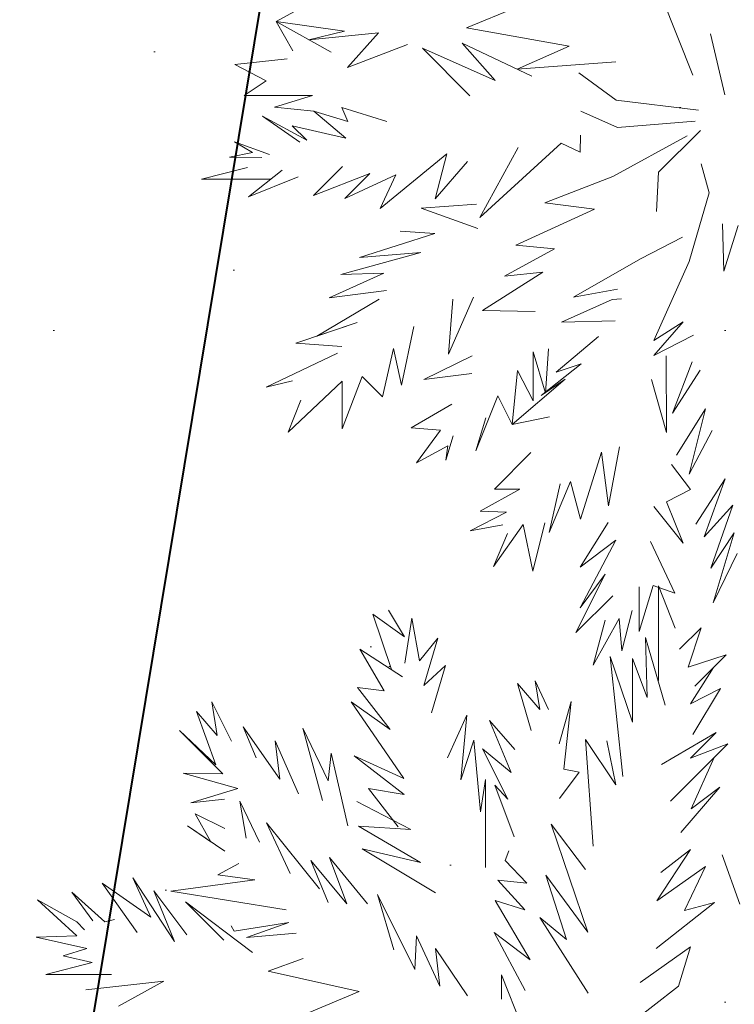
# Model space of a CAD drawing. Header units: millimetres. Extents: x 6487905018 to 6488192500, y 5882180700 to 5882375224.
# Tile 156 of 256: x 6488052029 to 6488053045, y 5882257872 to 5882259271. Entities that reach past the tile are written whole.
import ezdxf
from ezdxf.xclip import XClip

# ---------------------------------------------------------------- set-up
doc = ezdxf.new("R2010")
doc.units = ezdxf.units.MM
doc.header["$MEASUREMENT"] = 0
doc.header["$XCLIPFRAME"] = 2
doc.linetypes.add('Przerywana', pattern=[2400, 1200, -1200])
doc.linetypes.add('Wipeout_Contour', pattern=[1000, 0, -1000])
for name, color, linetype, lineweight in [('drzewa_Nr_pióra__154', 94, 'Continuous', 5), ('LEGENDA_Nr_pióra__20', 2, 'Continuous', 40), ('linie plan_Nr_pióra__2', 160, 'Continuous', 25), ('przewod_telekomunikacyjny__linia__Nr_pióra__1', 7, 'Continuous', 0), ('teren zielony_Nr_pióra__157', 93, 'Continuous', 0), ('Wymiarowanie_Nr_pióra__1', 7, 'Continuous', 0)]:
    doc.layers.add(name, color=color, linetype=linetype, lineweight=lineweight)
for name, color, linetype in [('Mapa cyfrowa', 7, 'Continuous'), ('przewod_telekomunikacyjny__linia_', 7, 'Continuous'), ('Wymiarowanie', 7, 'Continuous'), ('Zamość 06.10._2_Mapa cyfrowa', 7, 'Continuous')]:
    doc.layers.add(name, color=color, linetype=linetype)
doc.styles.add('GENERATED_STYLE_2', font='txt')
doc.linetypes.add('Symbol', pattern='A,0,[5,PZT Orlen Zamość.pdf1.Shx,S=11.904762,R=0,X=0,Y=0],-2000,0', length=2000)
doc.dimstyles.new('GENERATED_STYLE__1', dxfattribs={"dimtxt": 750, "dimasz": 570, "dimexe": 0.18, "dimexo": 0, "dimgap": 0.09, "dimtad": 1, "dimlfac": 0.001, "dimzin": 0, "dimdsep": 46, "dimtxsty": 'GENERATED_STYLE_2', "dimblk": 'ARROWHEAD_11', "dimblk1": 'ARROWHEAD_11', "dimblk2": 'ARROWHEAD_11', "dimcen": 0.09, "dimclrd": 7, "dimclre": 7, "dimclrt": 7, "dimazin": 0, "dimtfac": 1, "dimtdec": 4, "dimtmove": 2, "dimatfit": 3, "dimfxl": 0, "dimtolj": 1, "dimtzin": 0, "dimarcsym": 0})
doc.dimstyles.new('GENERATED_STYLE__2', dxfattribs={"dimtxt": 750, "dimasz": 570, "dimexe": 0.18, "dimexo": 0, "dimgap": 0.09, "dimtad": 1, "dimlfac": 0.001, "dimzin": 0, "dimdsep": 46, "dimtxsty": 'GENERATED_STYLE_2', "dimblk": 'ARROWHEAD_11', "dimblk1": 'ARROWHEAD_11', "dimblk2": 'ARROWHEAD_11', "dimcen": 0.09, "dimclrd": 7, "dimclre": 7, "dimclrt": 7, "dimazin": 0, "dimtfac": 1, "dimtdec": 4, "dimtmove": 0, "dimatfit": 3, "dimfxl": 0, "dimtolj": 1, "dimtzin": 0, "dimarcsym": 0})
doc.dimstyles.new('GENERATED_STYLE__9', dxfattribs={"dimtxt": 750, "dimasz": 917.874396, "dimexe": 0.18, "dimexo": 40, "dimgap": 0.09, "dimtad": 1, "dimdec": 0, "dimlfac": 0.1, "dimzin": 0, "dimdsep": 46, "dimtxsty": 'GENERATED_STYLE_2', "dimblk": 'ARROWHEAD_5', "dimblk1": 'ARROWHEAD_5', "dimblk2": 'ARROWHEAD_5', "dimcen": 0.09, "dimclrd": 7, "dimclre": 7, "dimclrt": 7, "dimazin": 0, "dimtfac": 1, "dimtdec": 4, "dimtmove": 2, "dimatfit": 3, "dimfxl": 0, "dimtolj": 1, "dimtzin": 0, "dimarcsym": 0})
pattern_1 = [(45, (6488045394.9, 5882252147.1), (-477.297, 477.297), [0, -450, 0, -675]), (110, (6488046894.9, 5882252147.1), (634.293, 230.864), [0, -330, 0, -570])]

# ---------------------------------------------------------------- blocks, each defined once
blk = doc.blocks.new('Rysunek_1_2')
at = {"color": 254, "linetype": 'Wipeout_Contour', "lineweight": 0, "ltscale": 70061284114.24681}
blk.add_wipeout([(6487915525.867126, 5882181505.900702), (6488146644.289524, 5882181505.900702), (6488146644.289524, 5882373115.540435), (6488107628.768834, 5882373115.540435), (6488107628.768834, 5882320263.490532), (6488101226.436201, 5882320263.490532), (6488101226.436201, 5882373115.540435), (6487915525.867126, 5882373115.540435)], dxfattribs=at).dxf.layer = 'Zamość 06.10._2_Mapa cyfrowa'
blk = doc.blocks.new('*D47', base_point=(6488045394.921593, 5882250647.102998))
at = {"layer": 'Wymiarowanie_Nr_pióra__1', "linetype": 'Continuous'}
for points in [[(6488042650.612259, 5882261679.617494), (6488042639.194189, 5882261737.020009), (6488042606.678276, 5882261785.683512), (6488042558.014774, 5882261818.199424), (6488042500.612259, 5882261829.617494), (6488042443.209744, 5882261818.199424), (6488042394.546242, 5882261785.683512), (6488042362.03033, 5882261737.020009), (6488042350.612259, 5882261679.617494), (6488042362.03033, 5882261622.214979), (6488042394.546242, 5882261573.551476), (6488042443.209744, 5882261541.035564), (6488042500.612259, 5882261529.617494), (6488042558.014774, 5882261541.035564), (6488042606.678276, 5882261573.551476), (6488042639.194189, 5882261622.214979)], [(6488055682.027223, 5882259595.361387), (6488055670.609153, 5882259652.763903), (6488055638.09324, 5882259701.427404), (6488055589.429737, 5882259733.943317), (6488055532.027223, 5882259745.361387), (6488055474.624708, 5882259733.943317), (6488055425.961205, 5882259701.427404), (6488055393.445292, 5882259652.763903), (6488055382.027223, 5882259595.361387), (6488055393.445292, 5882259537.958873), (6488055425.961205, 5882259489.29537), (6488055474.624708, 5882259456.779458), (6488055532.027223, 5882259445.361387), (6488055589.429737, 5882259456.779458), (6488055638.09324, 5882259489.29537), (6488055670.609153, 5882259537.958873)]]:
    blk.add_hatch(color=256, dxfattribs=at).paths.add_polyline_path(points)
for p, q in [((6488042589.449903, 5882262235.057971), (6488042524.302298, 5882261827.734955)), ((6488042352.494799, 5882261703.307532), (6488042204.377338, 5882261726.997571)), ((6488055383.909762, 5882259619.051426), (6488042648.72972, 5882261655.927456)), ((6488042476.922221, 5882261531.500033), (6488042411.774615, 5882261124.177017)), ((6488055620.864867, 5882260150.801864), (6488055555.717261, 5882259743.478848)), ((6488055828.262143, 5882259547.981311), (6488055680.144683, 5882259571.671349)), ((6488055508.337184, 5882259447.243927), (6488055443.189578, 5882259039.920911))]:
    blk.add_line(p, q, dxfattribs=at)
for centre in [(6488042500.612259, 5882261679.617494), (6488055532.027223, 5882259595.361387)]:
    blk.add_circle(centre, 150, dxfattribs=at)
at = {"layer": 'Wymiarowanie_Nr_pióra__1', "insert": (6488047773.816525, 5882260988.122977), "char_height": 750, "attachment_point": 7, "rotation": 350.913025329, "style": 'GENERATED_STYLE_2'}
blk.add_mtext('\\A1;{\\fArial|b1|i0|c238|p38;13,20}', dxfattribs=at)
blk = doc.blocks.new('ARROWHEAD_11')
at = {"color": 0, "linetype": 'Continuous', "lineweight": 0}
blk.add_line((0, 0), (-1, 0), dxfattribs=at)
at = {"color": 0, "linetype": 'Continuous', "lineweight": 0, "const_width": 0.25, "flags": 128}
blk.add_lwpolyline([(-0.125, 0, 1), (0.125, 0, 1)], format="xyb", close=True, dxfattribs=at)
blk = doc.blocks.new('*D48', base_point=(6488045394.921593, 5882250647.102998))
at = {"layer": 'Wymiarowanie_Nr_pióra__1', "linetype": 'Continuous'}
for points in [[(6488036623.110794, 5882257396.875629), (6488036611.692724, 5882257454.278144), (6488036579.176811, 5882257502.941647), (6488036530.513309, 5882257535.45756), (6488036473.110794, 5882257546.875629), (6488036415.70828, 5882257535.45756), (6488036367.044777, 5882257502.941647), (6488036334.528864, 5882257454.278144), (6488036323.110794, 5882257396.875629), (6488036334.528864, 5882257339.473115), (6488036367.044777, 5882257290.809612), (6488036415.70828, 5882257258.293699), (6488036473.110794, 5882257246.875629), (6488036530.513309, 5882257258.293699), (6488036579.176811, 5882257290.809612), (6488036611.692724, 5882257339.473115)], [(6488054863.783208, 5882254479.44625), (6488054852.365138, 5882254536.848765), (6488054819.849225, 5882254585.512267), (6488054771.185722, 5882254618.02818), (6488054713.783208, 5882254629.44625), (6488054656.380693, 5882254618.02818), (6488054607.717191, 5882254585.512267), (6488054575.201278, 5882254536.848765), (6488054563.783208, 5882254479.44625), (6488054575.201278, 5882254422.043736), (6488054607.717191, 5882254373.380233), (6488054656.380693, 5882254340.86432), (6488054713.783208, 5882254329.44625), (6488054771.185722, 5882254340.86432), (6488054819.849225, 5882254373.380233), (6488054852.365138, 5882254422.043736)]]:
    blk.add_hatch(color=256, dxfattribs=at).paths.add_polyline_path(points)
for p, q in [((6488036561.948439, 5882257952.316106), (6488036496.800833, 5882257544.99309)), ((6488036324.993334, 5882257420.565668), (6488036176.875874, 5882257444.255706)), ((6488054565.665748, 5882254503.136289), (6488036621.228254, 5882257373.185591)), ((6488036449.420755, 5882257248.758169), (6488036384.273149, 5882256841.435153)), ((6488054802.620852, 5882255034.886726), (6488054737.473247, 5882254627.56371)), ((6488055010.018128, 5882254432.066174), (6488054861.900668, 5882254455.756211)), ((6488054690.093169, 5882254331.32879), (6488054624.945563, 5882253924.005774))]:
    blk.add_line(p, q, dxfattribs=at)
for centre in [(6488036473.110794, 5882257396.875629), (6488054713.783208, 5882254479.44625)]:
    blk.add_circle(centre, 150, dxfattribs=at)
at = {"layer": 'Wymiarowanie_Nr_pióra__1', "insert": (6488043336.663181, 5882256451.019419), "char_height": 750, "attachment_point": 7, "rotation": 350.913025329, "style": 'GENERATED_STYLE_2'}
blk.add_mtext('\\A1;{\\fArial|b1|i0|c238|p38;18,47}', dxfattribs=at)
blk = doc.blocks.new('*D77', base_point=(6488045394.921593, 5882250647.102998))
at = {"layer": 'przewod_telekomunikacyjny__linia__Nr_pióra__1', "linetype": 'Continuous'}
blk.add_hatch(color=256, dxfattribs=at).paths.add_polyline_path([(6488057351.020344, 5882262834.607491), (6488056625.094238, 5882262197.391973), (6488057040.957753, 5882261919.79958)])
for p, q in [((6488057351.020344, 5882262834.607491), (6488056625.094238, 5882262197.391973)), ((6488057351.020344, 5882262834.607491), (6488057040.957753, 5882261919.79958)), ((6488057040.957753, 5882261919.79958), (6488056625.094238, 5882262197.391973)), ((6488056833.025996, 5882262058.595777), (6488046247.324568, 5882246200.066916)), ((6488046247.324568, 5882246200.066916), (6488053285.437386, 5882256743.923269)), ((6488049023.248511, 5882250108.702061), (6488049023.248511, 5882250608.702061)), ((6488048773.248511, 5882250358.702061), (6488049273.248511, 5882250358.702061))]:
    blk.add_line(p, q, dxfattribs=at)
at = {"layer": 'przewod_telekomunikacyjny__linia__Nr_pióra__1', "insert": (6488051112.822264, 5882253874.06099), "char_height": 750, "attachment_point": 7, "rotation": 56.276556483, "style": 'GENERATED_STYLE_2'}
blk.add_mtext('\\A1;{\\fArial|b1|i0|c238|p38;R 1\xa0500}', dxfattribs=at)
blk = doc.blocks.new('ARROWHEAD_5')
at = {"color": 0, "linetype": 'Continuous', "lineweight": 0}
blk.add_line((0, 0), (-1, 0), dxfattribs=at)
blk.add_solid([(-1, 0.2679), (0, 0), (-1, -0.2679), (-1, 0.2679)], dxfattribs=at)

msp = doc.modelspace()

# ---------------------------------------------------------------- block references
at = {"layer": 'Mapa cyfrowa', "color": 22, "linetype": 'Continuous', "lineweight": 5}
ref = msp.add_blockref('Rysunek_1_2', (0, 0), dxfattribs=at)
XClip(ref).set_block_clipping_path([(6487915525.8671264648, 5882181505.9007024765), (6488146644.2895231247, 5882181505.9007024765), (6488146644.2895231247, 5882373115.5404348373), (6488107628.7688331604, 5882373115.5404348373), (6488107628.7688331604, 5882320263.4905319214), (6488101226.4362001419, 5882320263.4905319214), (6488101226.4362001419, 5882373115.5404348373), (6487915525.8671264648, 5882373115.5404348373)])

# ---------------------------------------------------------------- next in the draw order: hatches: boundary and pattern name
at = {"layer": 'teren zielony_Nr_pióra__157', "linetype": 'Continuous'}
h = msp.add_hatch(dxfattribs=at)
h.set_pattern_fill('płyty_kamienne', color=256, style=0, pattern_type=2)
h.set_pattern_definition(pattern_1)
h.paths.add_polyline_path([(6488047566.699059, 5882255932.5327), (6488045555.029326, 5882243354.950158), (6488046140.947524, 5882232527.375745, 0.2070569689), (6488048206.599371, 5882228254.370432, 0.0243137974), (6488049407.91275, 5882227454.239101, 0.0023663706), (6488049528.889167, 5882227382.669014), (6488050419.958063, 5882227639.987889), (6488050422.409745, 5882227655.31354), (6488050730.000001, 5882229610.000001), (6488051058.251553, 5882231630.009551), (6488051118.989788, 5882232009.688929), (6488053911.431513, 5882249465.456784), (6488055989.23284, 5882262453.952582), (6488056194.365236, 5882263736.503895), (6488052143.069927, 5882263733.65154), (6488050824.942152, 5882255492.308228, 0.0532631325)])
h = msp.add_hatch(dxfattribs=at)
h.set_pattern_fill('płyty_kamienne', color=256, style=0, pattern_type=2)
h.set_pattern_definition(pattern_1)
h.paths.add_polyline_path([(6488048814.042066, 5882263731.307704), (6488047566.699059, 5882255932.5327, -0.0532631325), (6488050824.942152, 5882255492.308228), (6488052143.069927, 5882263733.65154)])

# ---------------------------------------------------------------- next in the draw order: linework, layer by layer
at = {"layer": 'drzewa_Nr_pióra__154', "linetype": 'Continuous'}
for p, q in [((6488052393.507255, 5882259268.740154), (6488052457.866989, 5882259304.097406)), ((6488052985.893079, 5882259192.781114), (6488052937.915487, 5882259313.148415)), ((6488052664.330213, 5882259259.899927), (6488052735.621911, 5882259289.401345)), ((6488052490.613956, 5882259254.963768), (6488052393.507255, 5882259268.740154)), ((6488052417.36394, 5882259227.093549), (6488052393.507255, 5882259268.740154)), ((6488052393.507255, 5882259268.740154), (6488052471.75371, 5882259225.09581)), ((6488052809.981315, 5882259233.791817), (6488052664.330213, 5882259259.899927)), ((6488052439.945539, 5882259242.96544), (6488052490.613956, 5882259254.963768)), ((6488052539.306128, 5882259252.660734), (6488052439.945539, 5882259242.96544)), ((6488052494.90986, 5882259203.218471), (6488052539.306128, 5882259252.660734)), ((6488053011.085586, 5882259251.111273), (6488053031.549054, 5882259164.642615)), ((6488052580.302465, 5882259236.249025), (6488052494.90986, 5882259203.218471)), ((6488052668.88553, 5882259163.314726), (6488052601.448373, 5882259230.751883)), ((6488052601.448373, 5882259230.751883), (6488052705.077067, 5882259184.817307)), ((6488052705.077067, 5882259184.817307), (6488052657.965249, 5882259238.19665)), ((6488052657.965249, 5882259238.19665), (6488052756.99405, 5882259191.35512)), ((6488052736.229509, 5882259201.176937), (6488052809.981315, 5882259233.791817)), ((6488052334.868436, 5882259207.882933), (6488052409.177578, 5882259215.632792)), ((6488052379.251004, 5882259184.727616), (6488052334.868436, 5882259207.882933)), ((6488052876.252234, 5882259211.45981), (6488052736.229509, 5882259201.176937)), ((6488052876.807671, 5882259156.937282), (6488052823.766308, 5882259195.938284)), ((6488052348.347182, 5882259163.839047), (6488052379.251004, 5882259184.727616)), ((6488052445.223444, 5882259163.839047), (6488052348.347182, 5882259163.839047)), ((6488052391.029879, 5882259147.228575), (6488052445.223444, 5882259163.839047)), ((6488052447.352615, 5882259141.380274), (6488052391.029879, 5882259147.228575)), ((6488052495.314749, 5882259126.591908), (6488052487.075858, 5882259146.797079)), ((6488052487.075858, 5882259146.797079), (6488052551.174727, 5882259126.935458)), ((6488052993.810677, 5882259142.896921), (6488052876.807671, 5882259156.937282)), ((6488052427.490994, 5882259097.143025), (6488052374.225737, 5882259134.157866)), ((6488052374.225737, 5882259134.157866), (6488052437.111696, 5882259100.195786)), ((6488052492.897867, 5882259102.800963), (6488052447.352615, 5882259141.380274)), ((6488052447.352615, 5882259141.380274), (6488052495.314749, 5882259126.591908)), ((6488052878.879265, 5882259118.259851), (6488052826.886389, 5882259141.336882)), ((6488052437.111696, 5882259100.195786), (6488052416.535314, 5882259120.775929)), ((6488052416.535314, 5882259120.775929), (6488052492.897867, 5882259102.800963)), ((6488052989.130557, 5882259127.29652), (6488052878.879265, 5882259118.259851)), ((6488052825.862982, 5882259083.000138), (6488052826.449577, 5882259107.153283)), ((6488052872.439559, 5882259048.774503), (6488052977.634069, 5882259106.234715)), ((6488052937.19783, 5882259054.566188), (6488052996.72896, 5882259114.097317)), ((6488052360.096136, 5882259082.806918), (6488052334.502494, 5882259098.045827)), ((6488052334.502494, 5882259098.045827), (6488052384.156548, 5882259079.989807)), ((6488052682.92589, 5882258990.150277), (6488052798.893016, 5882259096.059228)), ((6488052737.527292, 5882259089.992842), (6488052682.92589, 5882258990.150277)), ((6488052798.893016, 5882259096.059228), (6488052825.862982, 5882259083.000138)), ((6488052327.251197, 5882259076.024706), (6488052360.096136, 5882259082.806918)), ((6488052373.419165, 5882259075.462177), (6488052327.251197, 5882259076.024706)), ((6488052541.243917, 5882259003.251724), (6488052636.038018, 5882259080.892609)), ((6488052636.038018, 5882259080.892609), (6488052619.646125, 5882259016.852283)), ((6488052487.97866, 5882259062.836589), (6488052446.602271, 5882259021.4602)), ((6488052619.646125, 5882259016.852283), (6488052665.830451, 5882259070.058996)), ((6488053009.144014, 5882259025.505586), (6488052997.679576, 5882259066.496558)), ((6488052287.692823, 5882259044.756632), (6488052353.005424, 5882259061.155073)), ((6488052402.212566, 5882259057.419783), (6488052354.364116, 5882259019.502142)), ((6488052446.602271, 5882259021.4602), (6488052526.875579, 5882259052.915473)), ((6488052526.875579, 5882259052.915473), (6488052491.171854, 5882259017.211748)), ((6488052491.171854, 5882259017.211748), (6488052563.649919, 5882259050.880692)), ((6488052563.649919, 5882259050.880692), (6488052541.243917, 5882259003.251724)), ((6488052872.439559, 5882259048.774503), (6488052775.717073, 5882259011.333541)), ((6488052934.198201, 5882258998.630462), (6488052937.19783, 5882259054.566188)), ((6488052386.232877, 5882259044.756632), (6488052287.692823, 5882259044.756632)), ((6488052354.364116, 5882259019.502142), (6488052424.969879, 5882259047.856536)), ((6488052980.519135, 5882258927.652991), (6488053009.144014, 5882259025.505586)), ((6488052599.811007, 5882259003.764126), (6488052678.308123, 5882259009.284823)), ((6488052775.717073, 5882259011.333541), (6488052845.918878, 5882259001.973301)), ((6488052680.120282, 5882258974.573988), (6488052599.811007, 5882259003.764126)), ((6488052845.918878, 5882259001.973301), (6488052734.51172, 5882258950.913024)), ((6488053027.881952, 5882258981.414053), (6488053029.754001, 5882258914.020321)), ((6488053029.754001, 5882258914.020321), (6488053050.473552, 5882258979.015814)), ((6488052512.0703, 5882258933.331537), (6488052619.241858, 5882258967.774666)), ((6488052619.241858, 5882258967.774666), (6488052569.791783, 5882258970.772499)), ((6488052734.51172, 5882258950.913024), (6488052789.049429, 5882258945.90375)), ((6488052911.44056, 5882258931.771497), (6488052971.063039, 5882258962.215143)), ((6488052485.381103, 5882258909.104056), (6488052599.050458, 5882258940.50525)), ((6488052599.050458, 5882258940.50525), (6488052512.0703, 5882258933.331537)), ((6488052789.049429, 5882258945.90375), (6488052717.995591, 5882258906.810856)), ((6488052816.278116, 5882258877.170094), (6488052911.44056, 5882258931.771497)), ((6488052930.597853, 5882258815.330106), (6488052980.519135, 5882258927.652991)), ((6488052469.155337, 5882258876.038624), (6488052546.803741, 5882258911.407302)), ((6488052546.803741, 5882258911.407302), (6488052485.381103, 5882258909.104056)), ((6488052772.798054, 5882258912.424429), (6488052686.719035, 5882258858.204958)), ((6488052717.995591, 5882258906.810856), (6488052772.798054, 5882258912.424429)), ((6488052550.528377, 5882258886.63948), (6488052469.155337, 5882258876.038624)), ((6488052878.60767, 5882258888.597333), (6488052816.278116, 5882258877.170094)), ((6488052451.516477, 5882258821.802724), (6488052540.151022, 5882258874.050014)), ((6488052638.632492, 5882258795.939084), (6488052674.314468, 5882258877.170094)), ((6488052644.673707, 5882258874.050014), (6488052638.632492, 5882258795.939084)), ((6488052799.144479, 5882258841.580474), (6488052871.314669, 5882258873.750189)), ((6488052871.314669, 5882258873.750189), (6488052884.467273, 5882258874.539255)), ((6488052686.719035, 5882258858.204958), (6488052761.676713, 5882258856.889573)), ((6488052421.587976, 5882258811.648411), (6488052508.95022, 5882258841.289172)), ((6488052508.95022, 5882258841.289172), (6488052451.516477, 5882258821.802724)), ((6488052875.749308, 5882258843.218614), (6488052799.144479, 5882258841.580474)), ((6488052972.334275, 5882258842.130841), (6488052930.597853, 5882258815.330106)), ((6488052930.690452, 5882258794.206886), (6488052972.334275, 5882258842.130841)), ((6488052572.025487, 5882258752.075719), (6488052589.418846, 5882258835.556767)), ((6488052487.109659, 5882258806.96829), (6488052421.587976, 5882258811.648411)), ((6488052791.749348, 5882258770.294259), (6488052851.863502, 5882258821.009367)), ((6488052986.759295, 5882258823.130306), (6488052930.690452, 5882258794.206886)), ((6488052379.466893, 5882258749.246808), (6488052480.869499, 5882258797.60805)), ((6488052544.831142, 5882258735.206447), (6488052560.400165, 5882258804.18922)), ((6488052560.400165, 5882258804.18922), (6488052572.025487, 5882258752.075719)), ((6488052758.83488, 5882258729.919098), (6488052758.83488, 5882258799.168091)), ((6488052758.83488, 5882258799.168091), (6488052776.555856, 5882258740.605295)), ((6488052776.555856, 5882258740.605295), (6488052780.667718, 5882258803.410651)), ((6488052672.249564, 5882258793.814683), (6488052603.564627, 5882258759.898905)), ((6488052770.160677, 5882258737.290955), (6488052827.306697, 5882258782.192698)), ((6488052827.306697, 5882258782.192698), (6488052791.749348, 5882258770.294259)), ((6488052948.286786, 5882258684.884907), (6488052948.064567, 5882258793.74319)), ((6488052957.118534, 5882258712.36746), (6488052984.862082, 5882258785.386338)), ((6488052603.564627, 5882258759.898905), (6488052671.618937, 5882258768.725468)), ((6488052728.915872, 5882258696.205445), (6488052736.716072, 5882258772.647409)), ((6488052736.716072, 5882258772.647409), (6488052758.83488, 5882258729.919098)), ((6488052996.119536, 5882258773.209023), (6488052957.118534, 5882258712.36746)), ((6488052416.731392, 5882258758.348198), (6488052379.466893, 5882258749.246808)), ((6488052410.667695, 5882258685.285165), (6488052487.624235, 5882258757.628349)), ((6488052487.624235, 5882258689.965284), (6488052516.050104, 5882258764.195642)), ((6488052487.624235, 5882258757.628349), (6488052487.624235, 5882258689.965284)), ((6488052516.050104, 5882258764.195642), (6488052544.831142, 5882258735.206447)), ((6488052728.915872, 5882258696.205445), (6488052804.620863, 5882258760.625046)), ((6488052804.620863, 5882258760.625046), (6488052770.160677, 5882258737.290955)), ((6488052927.040961, 5882258760.167089), (6488052948.286786, 5882258684.884907)), ((6488052428.928724, 5882258730.679312), (6488052410.667695, 5882258685.285165)), ((6488052677.434548, 5882258658.764483), (6488052708.63535, 5882258736.766487)), ((6488052708.63535, 5882258736.766487), (6488052728.915872, 5882258696.205445)), ((6488052643.413579, 5882258725.203197), (6488052585.392184, 5882258691.525325)), ((6488053003.919737, 5882258718.60762), (6488052962.578305, 5882258652.61459)), ((6488052980.827773, 5882258625.492001), (6488053003.919737, 5882258718.60762)), ((6488052691.855475, 5882258705.387442), (6488052677.434548, 5882258658.764483)), ((6488052781.957234, 5882258707.125726), (6488052728.915872, 5882258696.205445)), ((6488052585.392184, 5882258691.525325), (6488052627.065653, 5882258687.931231)), ((6488052627.065653, 5882258687.931231), (6488052593.192385, 5882258641.604042)), ((6488053013.279977, 5882258687.406819), (6488052980.827773, 5882258625.492001)), ((6488052634.664853, 5882258645.587617), (6488052645.466644, 5882258679.954526)), ((6488052593.192385, 5882258641.604042), (6488052637.715964, 5882258665.728059)), ((6488052637.715964, 5882258665.728059), (6488052634.664853, 5882258645.587617)), ((6488052826.328728, 5882258561.489032), (6488052855.918242, 5882258656.743761)), ((6488052855.918242, 5882258656.743761), (6488052866.199398, 5882258580.762479)), ((6488052866.199398, 5882258580.762479), (6488052881.591041, 5882258664.378698)), ((6488052703.95523, 5882258604.16308), (6488052755.722924, 5882258656.107822)), ((6488052982.718714, 5882258603.562634), (6488052955.558495, 5882258639.045577)), ((6488052781.470786, 5882258542.69324), (6488052811.864061, 5882258615.036852)), ((6488052811.864061, 5882258615.036852), (6488052826.328728, 5882258561.489032)), ((6488053032.000458, 5882258618.765056), (6488052990.351587, 5882258554.682089)), ((6488053002.037849, 5882258536.278163), (6488053032.000458, 5882258618.765056)), ((6488052683.674709, 5882258572.962278), (6488052739.914296, 5882258604.000153)), ((6488052739.914296, 5882258604.000153), (6488052703.95523, 5882258604.16308)), ((6488052797.557635, 5882258611.963281), (6488052781.470786, 5882258542.69324)), ((6488052948.27653, 5882258586.329598), (6488052982.718714, 5882258603.562634)), ((6488052972.167557, 5882258527.430699), (6488052948.27653, 5882258586.329598)), ((6488052721.224915, 5882258571.680016), (6488052683.674709, 5882258572.962278)), ((6488052930.597853, 5882258579.764053), (6488052972.167557, 5882258527.430699)), ((6488053042.920739, 5882258581.324094), (6488053002.037849, 5882258536.278163)), ((6488053011.701117, 5882258492.093192), (6488053042.920739, 5882258581.324094)), ((6488052669.634349, 5882258544.881557), (6488052721.224915, 5882258571.680016)), ((6488052716.052219, 5882258553.559589), (6488052669.634349, 5882258544.881557)), ((6488052702.792864, 5882258494.133645), (6488052744.687261, 5882258553.844888)), ((6488052744.687261, 5882258553.844888), (6488052758.694301, 5882258487.633478)), ((6488052758.694301, 5882258487.633478), (6488052775.558313, 5882258556.345471)), ((6488052865.491201, 5882258556.886057), (6488052825.980678, 5882258493.162926)), ((6488052722.532845, 5882258541.054912), (6488052702.792864, 5882258494.133645)), ((6488052876.237218, 5882258531.930697), (6488052825.892091, 5882258435.51637)), ((6488052825.980678, 5882258493.162926), (6488052876.237218, 5882258531.930697)), ((6488053044.480779, 5882258542.323092), (6488053011.701117, 5882258492.093192)), ((6488053014.840017, 5882258442.480527), (6488053044.480779, 5882258542.323092)), ((6488052960.238614, 5882258456.520887), (6488052925.917733, 5882258529.842771)), ((6488053049.160899, 5882258512.68233), (6488053014.840017, 5882258442.480527)), ((6488052861.401069, 5882258483.452702), (6488052819.835008, 5882258400.359445)), ((6488052825.892091, 5882258435.51637), (6488052861.401069, 5882258483.452702)), ((6488052909.501097, 5882258401.919484), (6488052929.749349, 5882258467.145797)), ((6488052909.501097, 5882258465.529649), (6488052909.501097, 5882258401.919484)), ((6488052929.749349, 5882258467.145797), (6488052960.238614, 5882258456.520887)), ((6488052937.140925, 5882258332.281204), (6488052937.140925, 5882258466.833567)), ((6488052937.140925, 5882258466.833567), (6488052960.671082, 5882258406.589447)), ((6488052819.835008, 5882258400.359445), (6488052872.09635, 5882258452.620787)), ((6488052557.401575, 5882258347.736037), (6488052531.156904, 5882258426.397328)), ((6488052531.156904, 5882258426.397328), (6488052575.940182, 5882258394.587276)), ((6488052575.940182, 5882258394.587276), (6488052553.155266, 5882258432.073238)), ((6488052553.155266, 5882258432.073238), (6488052575.940182, 5882258394.587276)), ((6488052576.566583, 5882258356.731196), (6488052586.686089, 5882258420.976525)), ((6488052586.686089, 5882258420.976525), (6488052597.437105, 5882258360.028103)), ((6488052844.236498, 5882258353.990045), (6488052881.240061, 5882258420.649838)), ((6488052881.240061, 5882258420.649838), (6488052884.797541, 5882258374.270566)), ((6488052884.797541, 5882258374.270566), (6488052899.840447, 5882258432.018758)), ((6488052861.411186, 5882258418.114567), (6488052844.236498, 5882258353.990045)), ((6488052967.194263, 5882258376.701212), (6488052997.745048, 5882258407.251996)), ((6488052997.745048, 5882258407.251996), (6488052979.490943, 5882258351.148593)), ((6488052597.437105, 5882258360.028103), (6488052623.367785, 5882258392.612118)), ((6488052623.367785, 5882258392.612118), (6488052603.737764, 5882258325.069988)), ((6488052920.788435, 5882258307.917003), (6488052918.518208, 5882258393.23674)), ((6488052918.518208, 5882258393.23674), (6488052946.393728, 5882258297.399175)), ((6488052547.263827, 5882258317.790242), (6488052512.604939, 5882258377.011718)), ((6488052512.604939, 5882258377.011718), (6488052573.133733, 5882258337.454693)), ((6488052886.592193, 5882258195.996569), (6488052868.391725, 5882258366.300944)), ((6488052868.391725, 5882258366.300944), (6488052900.299751, 5882258272.992012)), ((6488052900.299751, 5882258272.992012), (6488052900.299751, 5882258363.384387)), ((6488052900.299751, 5882258363.384387), (6488052920.788435, 5882258307.917003)), ((6488052979.490943, 5882258351.148593), (6488053033.495966, 5882258368.901011)), ((6488053033.495966, 5882258368.901011), (6488052988.634068, 5882258324.039114)), ((6488052603.737764, 5882258325.069988), (6488052634.288066, 5882258353.611116)), ((6488052634.288066, 5882258353.611116), (6488052614.440644, 5882258286.459402)), ((6488052982.470695, 5882258299.323777), (6488053015.502246, 5882258350.90729)), ((6488053015.502246, 5882258350.90729), (6488052988.634068, 5882258324.039114)), ((6488052555.692634, 5882258262.733781), (6488052509.484859, 5882258322.410315)), ((6488052509.484859, 5882258322.410315), (6488052547.263827, 5882258317.790242)), ((6488052755.981012, 5882258261.250439), (6488052736.46299, 5882258328.008892)), ((6488052736.46299, 5882258328.008892), (6488052768.217859, 5882258291.078767)), ((6488052768.217859, 5882258291.078767), (6488052761.600505, 5882258331.691314)), ((6488052761.600505, 5882258331.691314), (6488052780.931833, 5882258291.209513)), ((6488053025.377602, 5882258320.813815), (6488052982.470695, 5882258299.323777)), ((6488052985.869153, 5882258255.658847), (6488053025.377602, 5882258320.813815)), ((6488052309.646807, 5882258254.146611), (6488052301.999529, 5882258302.129793)), ((6488052301.999529, 5882258302.129793), (6488052330.08025, 5882258245.96835)), ((6488052575.006542, 5882258192.926988), (6488052500.124619, 5882258302.129793)), ((6488052500.124619, 5882258302.129793), (6488052555.692634, 5882258262.733781)), ((6488052795.931117, 5882258242.375384), (6488052812.903738, 5882258302.479534)), ((6488052812.903738, 5882258302.479534), (6488052802.651341, 5882258206.143409)), ((6488052307.928095, 5882258212.428283), (6488052280.158968, 5882258288.089433)), ((6488052280.158968, 5882258288.089433), (6488052309.646807, 5882258254.146611)), ((6488052637.408146, 5882258222.567749), (6488052664.508993, 5882258283.172892)), ((6488052664.508993, 5882258283.172892), (6488052656.128627, 5882258191.366948)), ((6488052365.359873, 5882258222.31326), (6488052346.665205, 5882258266.484344)), ((6488052346.665205, 5882258266.484344), (6488052399.073246, 5882258192.191865)), ((6488052459.563577, 5882258161.726187), (6488052431.482855, 5882258264.688831)), ((6488052431.482855, 5882258264.688831), (6488052467.608643, 5882258189.547497)), ((6488052727.449563, 5882258201.469852), (6488052696.689669, 5882258275.609112)), ((6488052696.689669, 5882258275.609112), (6488052732.802696, 5882258234.200464)), ((6488052317.793573, 5882258199.871355), (6488052256.427272, 5882258261.237657)), ((6488052256.427272, 5882258261.237657), (6488052307.928095, 5882258212.428283)), ((6488053019.198863, 5882258258.401436), (6488052941.193595, 5882258212.897003)), ((6488052982.794663, 5882258221.997237), (6488053019.198863, 5882258258.401436)), ((6488052399.073246, 5882258192.191865), (6488052392.288899, 5882258246.539934)), ((6488052392.288899, 5882258246.539934), (6488052425.242695, 5882258171.086427)), ((6488052656.128627, 5882258191.366948), (6488052674.563906, 5882258247.542335)), ((6488052674.563906, 5882258247.542335), (6488052683.910865, 5882258145.823524)), ((6488052844.283974, 5882258096.930473), (6488052833.254275, 5882258248.544491)), ((6488052833.254275, 5882258248.544491), (6488052876.556724, 5882258184.01489)), ((6488052876.556724, 5882258184.01489), (6488052863.446327, 5882258246.439376)), ((6488052863.446327, 5882258246.439376), (6488052876.556724, 5882258184.01489)), ((6488052954.193929, 5882258160.895667), (6488053035.446016, 5882258242.147755)), ((6488053035.446016, 5882258242.147755), (6488052982.794663, 5882258221.997237)), ((6488052467.608643, 5882258189.547497), (6488052472.043898, 5882258228.80791)), ((6488052472.043898, 5882258228.80791), (6488052495.444499, 5882258125.845264)), ((6488052575.759529, 5882258170.500665), (6488052504.347235, 5882258225.433665)), ((6488052504.347235, 5882258225.433665), (6488052575.006542, 5882258192.926988)), ((6488052722.863112, 5882258163.75814), (6488052687.115684, 5882258235.088614)), ((6488052687.115684, 5882258235.088614), (6488052727.449563, 5882258201.469852)), ((6488053016.146211, 5882258222.847949), (6488052970.9007, 5882258177.602438)), ((6488052983.757285, 5882258149.728035), (6488053016.146211, 5882258222.847949)), ((6488052339.297362, 5882258178.722522), (6488052261.438487, 5882258200.727188)), ((6488052261.438487, 5882258200.727188), (6488052317.793573, 5882258199.871355)), ((6488052824.162758, 5882258201.946424), (6488052796.532234, 5882258164.846267)), ((6488052802.651341, 5882258206.143409), (6488052824.162758, 5882258201.946424)), ((6488052683.910865, 5882258145.823524), (6488052691.319373, 5882258191.781075)), ((6488052691.319373, 5882258191.781075), (6488052691.319373, 5882258066.563742)), ((6488052731.80555, 5882258109.961589), (6488052704.489869, 5882258183.566748)), ((6488052704.489869, 5882258183.566748), (6488052722.863112, 5882258163.75814)), ((6488052968.971409, 5882258116.33236), (6488053024.174668, 5882258180.81244)), ((6488053024.174668, 5882258180.81244), (6488052983.757285, 5882258149.728035)), ((6488052272.358768, 5882258158.606106), (6488052339.297362, 5882258178.722522)), ((6488052567.080612, 5882258124.521871), (6488052524.955109, 5882258178.605021)), ((6488052524.955109, 5882258178.605021), (6488052575.759529, 5882258170.500665)), ((6488052319.974352, 5882258163.462099), (6488052272.358768, 5882258158.606106)), ((6488052350.895553, 5882258108.265019), (6488052342.087479, 5882258160.655296)), ((6488052342.087479, 5882258160.655296), (6488052369.76489, 5882258102.534213)), ((6488052585.07338, 5882258120.483111), (6488052508.150062, 5882258160.301207)), ((6488052300.936731, 5882258103.26214), (6488052278.598927, 5882258143.005706)), ((6488052278.598927, 5882258143.005706), (6488052320.595168, 5882258122.125265)), ((6488052320.663022, 5882258089.867464), (6488052267.678647, 5882258125.845264)), ((6488052267.678647, 5882258125.845264), (6488052300.936731, 5882258103.26214)), ((6488052413.68394, 5882258058.011661), (6488052380.076653, 5882258129.886173)), ((6488052380.076653, 5882258129.886173), (6488052455.018621, 5882258036.323061)), ((6488052598.902735, 5882258073.716851), (6488052510.784999, 5882258125.471541)), ((6488052510.784999, 5882258125.471541), (6488052585.07338, 5882258120.483111)), ((6488052836.67091, 5882257974.730885), (6488052784.41325, 5882258128.344672)), ((6488052784.41325, 5882258128.344672), (6488052833.55083, 5882258063.653169)), ((6488052620.247705, 5882258030.682819), (6488052515.725019, 5882258093.084423)), ((6488052515.725019, 5882258093.084423), (6488052598.902735, 5882258073.716851)), ((6488052724.365461, 5882258090.155602), (6488052719.212266, 5882258076.437468)), ((6488052934.693428, 5882258019.192027), (6488052982.794663, 5882258091.993897)), ((6488052982.794663, 5882258091.993897), (6488052940.406192, 5882258059.479621)), ((6488053052.87802, 5882258014.312799), (6488053027.813127, 5882258084.424836)), ((6488052310.58491, 5882258056.343575), (6488052340.615683, 5882258072.073979)), ((6488052493.884459, 5882258015.082418), (6488052442.90986, 5882258076.375119)), ((6488052442.90986, 5882258076.375119), (6488052467.363777, 5882258016.642459)), ((6488052523.660385, 5882258014.87251), (6488052469.318989, 5882258080.6542)), ((6488052469.318989, 5882258080.6542), (6488052493.884459, 5882258015.082418)), ((6488052719.212266, 5882258076.437468), (6488052749.722844, 5882258044.146252)), ((6488052363.49627, 5882258049.193392), (6488052310.58491, 5882258056.343575)), ((6488052806.146924, 5882257964.25065), (6488052777.157394, 5882258055.730009)), ((6488052777.157394, 5882258055.730009), (6488052836.67091, 5882257974.730885)), ((6488053004.073103, 5882258068.204556), (6488052934.693428, 5882258019.192027)), ((6488052974.016941, 5882258005.449231), (6488053004.073103, 5882258068.204556)), ((6488052196.228811, 5882257974.001364), (6488052146.307528, 5882258044.203167)), ((6488052146.307528, 5882258044.203167), (6488052215.595463, 5882257996.162008)), ((6488052215.595463, 5882257996.162008), (6488052189.988651, 5882258052.003367)), ((6488052189.988651, 5882258052.003367), (6488052249.270174, 5882257961.521043)), ((6488052243.966038, 5882258032.866876), (6488052363.49627, 5882258049.193392)), ((6488052749.722844, 5882258044.146252), (6488052708.699643, 5882258048.452198)), ((6488052708.699643, 5882258048.452198), (6488052747.278357, 5882258006.475696)), ((6488052132.996403, 5882257990.913013), (6488052103.355641, 5882258031.474055)), ((6488052103.355641, 5882258031.474055), (6488052150.057945, 5882257989.352131)), ((6488052249.270174, 5882257961.521043), (6488052219.629413, 5882258033.282887)), ((6488052219.629413, 5882258033.282887), (6488052266.430614, 5882257970.881283)), ((6488052407.827409, 5882258006.29229), (6488052243.966038, 5882258032.866876)), ((6488052590.606943, 5882257921.480014), (6488052537.643536, 5882258028.181428)), ((6488052537.643536, 5882258028.181428), (6488052560.966182, 5882257949.560736)), ((6488052110.401114, 5882257969.54477), (6488052054.265164, 5882258020.802566)), ((6488052054.265164, 5882258020.802566), (6488052110.249992, 5882257989.163359)), ((6488052319.471977, 5882257963.081083), (6488052264.870575, 5882258017.682486)), ((6488052264.870575, 5882258017.682486), (6488052360.03302, 5882257945.920642)), ((6488052747.278357, 5882258006.475696), (6488052704.991546, 5882258019.611927)), ((6488052704.991546, 5882258019.611927), (6488052754.912828, 5882257935.369762)), ((6488052933.796855, 5882257951.229939), (6488053016.595532, 5882258016.59196)), ((6488053016.595532, 5882258016.59196), (6488052974.016941, 5882258005.449231)), ((6488052110.249992, 5882257989.163359), (6488052121.360194, 5882257978.158031)), ((6488052150.057945, 5882257989.352131), (6488052163.910376, 5882257992.825541)), ((6488052411.704011, 5882257988.411125), (6488052333.904067, 5882257976.290849)), ((6488052351.385619, 5882257967.049771), (6488052411.704011, 5882257988.411125)), ((6488052837.002033, 5882257887.95287), (6488052768.663152, 5882257995.561935)), ((6488052768.663152, 5882257995.561935), (6488052806.146924, 5882257964.25065)), ((6488052333.904067, 5882257976.290849), (6488052329.538434, 5882257983.771688)), ((6488052329.538434, 5882257983.771688), (6488052333.904067, 5882257976.290849)), ((6488052422.206223, 5882257973.102051), (6488052351.385619, 5882257967.049771)), ((6488052754.912828, 5882257935.369762), (6488052703.431506, 5882257974.370765)), ((6488052703.431506, 5882257974.370765), (6488052747.521945, 5882257891.951363)), ((6488052052.705124, 5882257967.761203), (6488052110.401114, 5882257969.54477)), ((6488052124.331829, 5882257951.295301), (6488052052.705124, 5882257967.761203)), ((6488052593.262552, 5882257969.283333), (6488052590.606943, 5882257921.480014)), ((6488052626.487865, 5882257898.079412), (6488052593.262552, 5882257969.283333)), ((6488052090.851192, 5882257941.162461), (6488052124.331829, 5882257951.295301)), ((6488052665.488867, 5882257884.039052), (6488052619.903874, 5882257951.381388)), ((6488052619.903874, 5882257951.381388), (6488052626.487865, 5882257898.079412)), ((6488052982.530375, 5882257954.045656), (6488052911.098405, 5882257903.29598)), ((6488052965.505826, 5882257897.807575), (6488052982.530375, 5882257954.045656)), ((6488052066.140157, 5882257914.355234), (6488052132.232982, 5882257931.630646)), ((6488052132.232982, 5882257931.630646), (6488052090.851192, 5882257941.162461)), ((6488052382.086748, 5882257919.060048), (6488052432.063587, 5882257937.168642)), ((6488052511.822786, 5882257890.13987), (6488052382.086748, 5882257919.060048)), ((6488052159.715391, 5882257914.355234), (6488052066.140157, 5882257914.355234)), ((6488052234.067864, 5882257904.83593), (6488052122.906927, 5882257892.879279)), ((6488052169.70813, 5882257869.478678), (6488052234.067864, 5882257904.83593)), ((6488052714.116363, 5882257913.886938), (6488052713.85011, 5882257879.358932)), ((6488052762.093954, 5882257793.519638), (6488052714.116363, 5882257913.886938)), ((6488052440.531088, 5882257860.638451), (6488052511.822786, 5882257890.13987)), ((6488052890.492292, 5882257839.787417), (6488052965.505826, 5882257897.807575))]:
    msp.add_line(p, q, dxfattribs=at)
at = {"layer": 'LEGENDA_Nr_pióra__20', "linetype": 'Symbol'}
msp.add_line((6488053550.826113, 5882266421.765303), (6488049834.925352, 5882243962.319559), dxfattribs=at)
at = {"layer": 'linie plan_Nr_pióra__2', "linetype": 'Przerywana'}
msp.add_arc((6488049023.248511, 5882250358.702061), 15000, 355.9747496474, 89.7571800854, dxfattribs=at)

# ---------------------------------------------------------------- next in the draw order: dimensions: what is measured, and where the dimension line sits
at = {"layer": 'przewod_telekomunikacyjny__linia_', "linetype": 'Continuous'}
dim = msp.add_radius_dim(center=(6488049023.248511, 5882250358.702061), mpoint=(6488057351.020344, 5882262834.607491), dimstyle='GENERATED_STYLE__9', dxfattribs=at)
dim.commit()
dim.dimension.update_dxf_attribs({"geometry": '*D77', "text_midpoint": (6488051798.354351, 5882255576.513194), "dimtype": 164, "text_rotation": 56.276556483})
at = {"layer": 'Wymiarowanie', "linetype": 'Continuous'}
for base, p1, p2, dimstyle, picture, middle in [((6488042500.612259, 5882261679.617494), (6488055532.027225, 5882259595.361398), (6488042563.518991, 5882262072.929875), 'GENERATED_STYLE__2', '*D47', (6488049099.234839, 5882261155.900558)), ((6488036473.110794, 5882257396.875629), (6488054713.78321, 5882254479.44626), (6488037093.05036, 5882261272.929874), 'GENERATED_STYLE__1', '*D48', (6488044662.081496, 5882256618.796999))]:
    dim = msp.add_linear_dim(base=base, p1=p1, p2=p2, angle=170.913025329, dimstyle=dimstyle, dxfattribs=at)
    dim.commit()
    dim.dimension.update_dxf_attribs({"geometry": picture, "text_midpoint": middle, "dimtype": 160, "text_rotation": 350.913025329})

doc.saveas('drawing.dxf')
